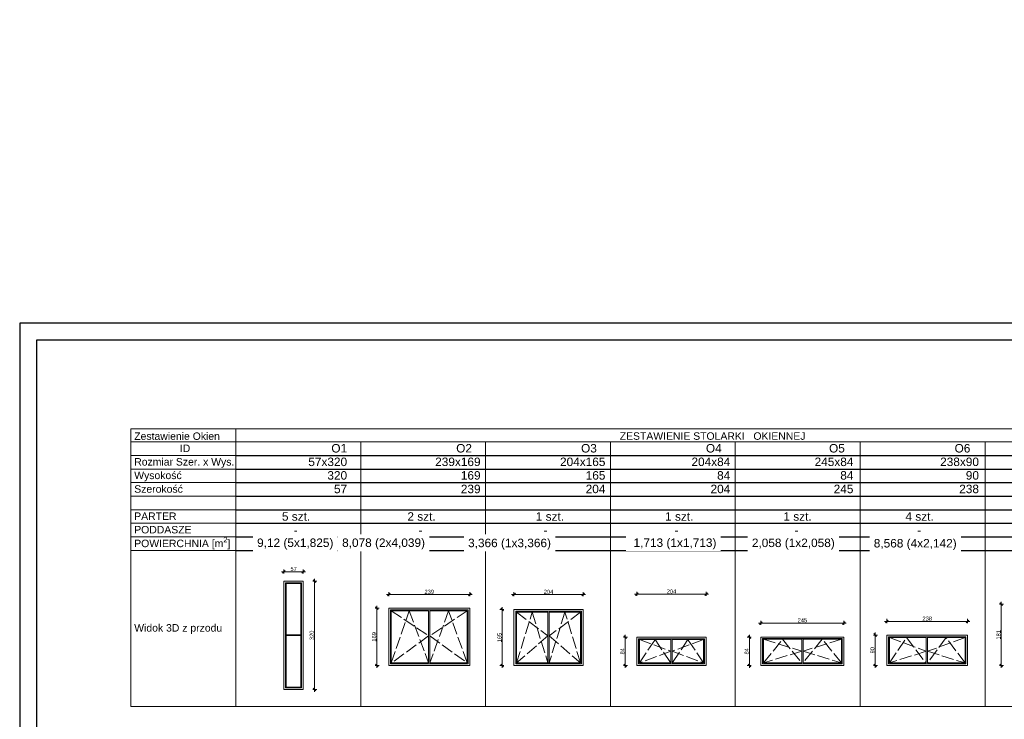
# Model space of a CAD drawing. Header units: millimetres. Extents: x -37273 to 136949, y -1495242345 to -598.
# Tile 39 of 44: x 74115 to 77021, y -21632 to -19568. Entities that reach past the tile are written whole.
import ezdxf

# ---------------------------------------------------------------- set-up
doc = ezdxf.new("R2010")
doc.units = ezdxf.units.MM
doc.linetypes.add('ACAD_ISO02W100', pattern=[15, 12, -3])
for name, color, linetype, lineweight in [('DIM', 15, 'Continuous', 5), ('urządzenia', 252, 'Continuous', 0), ('wymiarowannie', 253, 'Continuous', 5), ('ściany', 190, 'Continuous', 25)]:
    doc.layers.add(name, color=color, linetype=linetype, lineweight=lineweight)
doc.layers.add('okna dzrwi', color=2, linetype='Continuous')
doc.styles.add('GENERATED_STYLE_1', font='arial.ttf')
doc.styles.get("Standard").update_dxf_attribs({"font": 'arial.ttf'})
doc.dimstyles.new('ISO-25', dxfattribs={"dimscale": 0, "dimtxt": 12, "dimasz": 8, "dimexe": 7, "dimexo": 0, "dimgap": 2, "dimtad": 1, "dimdec": 1, "dimtxsty": 'Standard', "dimblk": 'OBLIQUE', "dimcen": 2.5, "dimdle": 7, "dimclrd": 256, "dimclrt": 2, "dimadec": 0, "dimazin": 0, "dimtfac": 1, "dimtdec": 1, "dimtix": 1, "dimtmove": 0, "dimatfit": 3, "dimldrblk": 'OBLIQUE', "dimfxl": 5, "dimfxlon": 1, "dimtfillclr": 256, "dimlwd": 5, "dimlwe": 5, "dimarcsym": 0})

# ---------------------------------------------------------------- blocks, each defined once
blk = doc.blocks.new('_Oblique')
at = {"color": 0, "linetype": 'ByBlock', "lineweight": -2}
blk.add_line((-0.5, -0.5), (0.5, 0.5), dxfattribs=at)
blk = doc.blocks.new('*D1981')
at = {"layer": 'Defpoints', "color": 0, "lineweight": 13, "ltscale": 3}
for p in [(75443.1, -21264.1), (75204.1, -21275.1), (75443.1, -21275.1)]:
    blk.add_point(p, dxfattribs=at)
at = {"layer": 'wymiarowannie', "lineweight": 5, "ltscale": 3}
blk.add_line((75197.1, -21264.1), (75450.1, -21264.1), dxfattribs=at)
at = {"layer": 'wymiarowannie', "color": 0, "lineweight": 5, "ltscale": 3}
for p, q in [((75204.1, -21269.1), (75204.1, -21257.1)), ((75443.1, -21269.1), (75443.1, -21257.1))]:
    blk.add_line(p, q, dxfattribs=at)
at = {"layer": 'wymiarowannie', "lineweight": 5, "ltscale": 3, "xscale": 8, "yscale": 8, "zscale": 8, "rotation": 180}
blk.add_blockref('_Oblique', (75204.1, -21264.1), dxfattribs=at)
at = {"layer": 'wymiarowannie', "lineweight": 5, "ltscale": 3, "xscale": 8, "yscale": 8, "zscale": 8}
blk.add_blockref('_Oblique', (75443.1, -21264.1), dxfattribs=at)
at = {"layer": 'wymiarowannie', "color": 2, "ltscale": 3, "insert": (75323.6, -21256), "char_height": 12, "attachment_point": 5}
blk.add_mtext('239', dxfattribs=at)
blk = doc.blocks.new('*D1982')
at = {"layer": 'Defpoints', "color": 0, "lineweight": 13, "ltscale": 3}
for p in [(75153.9, -21304.4), (75169.2, -21304.4), (75153.9, -21473.4)]:
    blk.add_point(p, dxfattribs=at)
at = {"layer": 'wymiarowannie', "lineweight": 5, "ltscale": 3}
blk.add_line((75169.2, -21480.4), (75169.2, -21297.4), dxfattribs=at)
at = {"layer": 'wymiarowannie', "color": 0, "lineweight": 5, "ltscale": 3}
for p, q in [((75164.2, -21304.4), (75176.2, -21304.4)), ((75164.2, -21473.4), (75176.2, -21473.4))]:
    blk.add_line(p, q, dxfattribs=at)
at = {"layer": 'wymiarowannie', "lineweight": 5, "ltscale": 3, "xscale": 8, "yscale": 8, "zscale": 8}
for p, rotation in [((75169.2, -21304.4), 90), ((75169.2, -21473.4), 270)]:
    blk.add_blockref('_Oblique', p, dxfattribs=dict(at, rotation=rotation))
at = {"layer": 'wymiarowannie', "color": 2, "ltscale": 3, "insert": (75161, -21388.9), "char_height": 12, "attachment_point": 5, "rotation": 90}
blk.add_mtext('169', dxfattribs=at)
blk = doc.blocks.new('*D1983')
at = {"layer": 'Defpoints', "color": 0, "lineweight": 13, "ltscale": 3}
for p in [(74951.8, -21196.7), (74894.8, -21224.3), (74951.8, -21224.3)]:
    blk.add_point(p, dxfattribs=at)
at = {"layer": 'wymiarowannie', "lineweight": 5, "ltscale": 3}
blk.add_line((74887.8, -21196.7), (74958.8, -21196.7), dxfattribs=at)
at = {"layer": 'wymiarowannie', "color": 0, "lineweight": 5, "ltscale": 3}
for p, q in [((74894.8, -21201.7), (74894.8, -21189.7)), ((74951.8, -21201.7), (74951.8, -21189.7))]:
    blk.add_line(p, q, dxfattribs=at)
at = {"layer": 'wymiarowannie', "lineweight": 5, "ltscale": 3, "xscale": 8, "yscale": 8, "zscale": 8, "rotation": 180}
blk.add_blockref('_Oblique', (74894.8, -21196.7), dxfattribs=at)
at = {"layer": 'wymiarowannie', "lineweight": 5, "ltscale": 3, "xscale": 8, "yscale": 8, "zscale": 8}
blk.add_blockref('_Oblique', (74951.8, -21196.7), dxfattribs=at)
at = {"layer": 'wymiarowannie', "color": 2, "ltscale": 3, "insert": (74923.3, -21188.6), "char_height": 12, "attachment_point": 5}
blk.add_mtext('57', dxfattribs=at)
blk = doc.blocks.new('*D1984')
at = {"layer": 'Defpoints', "color": 0, "lineweight": 13, "ltscale": 3}
for p in [(74951.8, -21224.3), (74951.8, -21544.3), (74984.8, -21544.3)]:
    blk.add_point(p, dxfattribs=at)
at = {"layer": 'wymiarowannie', "color": 0, "lineweight": 5, "ltscale": 3}
for p, q in [((74979.8, -21224.3), (74991.8, -21224.3)), ((74979.8, -21544.3), (74991.8, -21544.3))]:
    blk.add_line(p, q, dxfattribs=at)
at = {"layer": 'wymiarowannie', "lineweight": 5, "ltscale": 3}
blk.add_line((74984.8, -21217.3), (74984.8, -21551.3), dxfattribs=at)
at = {"layer": 'wymiarowannie', "lineweight": 5, "ltscale": 3, "xscale": 8, "yscale": 8, "zscale": 8}
for p, rotation in [((74984.8, -21224.3), 90), ((74984.8, -21544.3), 270)]:
    blk.add_blockref('_Oblique', p, dxfattribs=dict(at, rotation=rotation))
at = {"layer": 'wymiarowannie', "color": 2, "ltscale": 3, "insert": (74976.7, -21384.3), "char_height": 12, "attachment_point": 5, "rotation": 90}
blk.add_mtext('320', dxfattribs=at)
blk = doc.blocks.new('*D1985')
at = {"layer": 'Defpoints', "color": 0, "lineweight": 13, "ltscale": 3}
for p in [(75886.3, -21389.4), (75901.5, -21389.4), (75886.3, -21473.4)]:
    blk.add_point(p, dxfattribs=at)
at = {"layer": 'wymiarowannie', "lineweight": 5, "ltscale": 3}
blk.add_line((75901.5, -21480.4), (75901.5, -21382.4), dxfattribs=at)
at = {"layer": 'wymiarowannie', "color": 0, "lineweight": 5, "ltscale": 3}
for p, q in [((75896.5, -21389.4), (75908.5, -21389.4)), ((75896.5, -21473.4), (75908.5, -21473.4))]:
    blk.add_line(p, q, dxfattribs=at)
at = {"layer": 'wymiarowannie', "lineweight": 5, "ltscale": 3, "xscale": 8, "yscale": 8, "zscale": 8}
for p, rotation in [((75901.5, -21389.4), 90), ((75901.5, -21473.4), 270)]:
    blk.add_blockref('_Oblique', p, dxfattribs=dict(at, rotation=rotation))
at = {"layer": 'wymiarowannie', "color": 2, "ltscale": 3, "insert": (75893.4, -21431.4), "char_height": 12, "attachment_point": 5, "rotation": 90}
blk.add_mtext('84', dxfattribs=at)
blk = doc.blocks.new('*D1986')
at = {"layer": 'Defpoints', "color": 0, "lineweight": 13, "ltscale": 3}
for p in [(76547.3, -21348.1), (76302.3, -21359.1), (76547.3, -21389.4)]:
    blk.add_point(p, dxfattribs=at)
at = {"layer": 'wymiarowannie', "lineweight": 5, "ltscale": 3}
blk.add_line((76295.3, -21348.1), (76554.3, -21348.1), dxfattribs=at)
at = {"layer": 'wymiarowannie', "color": 0, "lineweight": 5, "ltscale": 3}
for p, q in [((76302.3, -21353.1), (76302.3, -21341.1)), ((76547.3, -21353.1), (76547.3, -21341.1))]:
    blk.add_line(p, q, dxfattribs=at)
at = {"layer": 'wymiarowannie', "lineweight": 5, "ltscale": 3, "xscale": 8, "yscale": 8, "zscale": 8, "rotation": 180}
blk.add_blockref('_Oblique', (76302.3, -21348.1), dxfattribs=at)
at = {"layer": 'wymiarowannie', "lineweight": 5, "ltscale": 3, "xscale": 8, "yscale": 8, "zscale": 8}
blk.add_blockref('_Oblique', (76547.3, -21348.1), dxfattribs=at)
at = {"layer": 'wymiarowannie', "color": 2, "ltscale": 3, "insert": (76424.8, -21340), "char_height": 12, "attachment_point": 5}
blk.add_mtext('245', dxfattribs=at)
blk = doc.blocks.new('*D1987')
at = {"layer": 'Defpoints', "color": 0, "lineweight": 13, "ltscale": 3}
for p in [(76674.1, -21354.1), (76912.1, -21343.1), (76912.1, -21354.1)]:
    blk.add_point(p, dxfattribs=at)
at = {"layer": 'wymiarowannie', "lineweight": 5, "ltscale": 3}
blk.add_line((76667.1, -21343.1), (76919.1, -21343.1), dxfattribs=at)
at = {"layer": 'wymiarowannie', "color": 0, "lineweight": 5, "ltscale": 3}
for p, q in [((76674.1, -21348.1), (76674.1, -21336.1)), ((76912.1, -21348.1), (76912.1, -21336.1))]:
    blk.add_line(p, q, dxfattribs=at)
at = {"layer": 'wymiarowannie', "lineweight": 5, "ltscale": 3, "xscale": 8, "yscale": 8, "zscale": 8, "rotation": 180}
blk.add_blockref('_Oblique', (76674.1, -21343.1), dxfattribs=at)
at = {"layer": 'wymiarowannie', "lineweight": 5, "ltscale": 3, "xscale": 8, "yscale": 8, "zscale": 8}
blk.add_blockref('_Oblique', (76912.1, -21343.1), dxfattribs=at)
at = {"layer": 'wymiarowannie', "color": 2, "ltscale": 3, "insert": (76793.1, -21335), "char_height": 12, "attachment_point": 5}
blk.add_mtext('238', dxfattribs=at)
blk = doc.blocks.new('*D1988')
at = {"layer": 'Defpoints', "color": 0, "lineweight": 13, "ltscale": 3}
for p in [(76623.9, -21383.4), (76639.2, -21383.4), (76623.9, -21473.4)]:
    blk.add_point(p, dxfattribs=at)
at = {"layer": 'wymiarowannie', "color": 0, "lineweight": 5, "ltscale": 3}
for p, q in [((76634.2, -21383.4), (76646.2, -21383.4)), ((76634.2, -21473.4), (76646.2, -21473.4))]:
    blk.add_line(p, q, dxfattribs=at)
at = {"layer": 'wymiarowannie', "lineweight": 5, "ltscale": 3}
blk.add_line((76639.2, -21480.4), (76639.2, -21376.4), dxfattribs=at)
at = {"layer": 'wymiarowannie', "lineweight": 5, "ltscale": 3, "xscale": 8, "yscale": 8, "zscale": 8}
for p, rotation in [((76639.2, -21383.4), 90), ((76639.2, -21473.4), 270)]:
    blk.add_blockref('_Oblique', p, dxfattribs=dict(at, rotation=rotation))
at = {"layer": 'wymiarowannie', "color": 2, "ltscale": 3, "insert": (76631, -21428.4), "char_height": 12, "attachment_point": 5, "rotation": 90}
blk.add_mtext('90', dxfattribs=at)
blk = doc.blocks.new('*D1990')
at = {"layer": 'Defpoints', "color": 0, "lineweight": 13, "ltscale": 3}
for p in [(76996.3, -21292.4), (77011.5, -21292.4), (76996.3, -21473.4)]:
    blk.add_point(p, dxfattribs=at)
at = {"layer": 'wymiarowannie', "color": 0, "lineweight": 5, "ltscale": 3}
for p, q in [((77006.5, -21292.4), (77018.5, -21292.4)), ((77006.5, -21473.4), (77018.5, -21473.4))]:
    blk.add_line(p, q, dxfattribs=at)
at = {"layer": 'wymiarowannie', "lineweight": 5, "ltscale": 3}
blk.add_line((77011.5, -21480.4), (77011.5, -21285.4), dxfattribs=at)
at = {"layer": 'wymiarowannie', "lineweight": 5, "ltscale": 3, "xscale": 8, "yscale": 8, "zscale": 8}
for p, rotation in [((77011.5, -21292.4), 90), ((77011.5, -21473.4), 270)]:
    blk.add_blockref('_Oblique', p, dxfattribs=dict(at, rotation=rotation))
at = {"layer": 'wymiarowannie', "color": 2, "ltscale": 3, "insert": (77003.4, -21382.9), "char_height": 12, "attachment_point": 5, "rotation": 90}
blk.add_mtext('181', dxfattribs=at)
blk = doc.blocks.new('*D2003')
at = {"layer": 'Defpoints', "color": 0, "lineweight": 13, "ltscale": 3}
for p in [(75777.6, -21264.1), (75573.6, -21308.4), (75777.6, -21308.4)]:
    blk.add_point(p, dxfattribs=at)
at = {"layer": 'wymiarowannie', "lineweight": 5, "ltscale": 3}
blk.add_line((75566.6, -21264.1), (75784.6, -21264.1), dxfattribs=at)
at = {"layer": 'wymiarowannie', "color": 0, "lineweight": 5, "ltscale": 3}
for p, q in [((75573.6, -21269.1), (75573.6, -21257.1)), ((75777.6, -21269.1), (75777.6, -21257.1))]:
    blk.add_line(p, q, dxfattribs=at)
at = {"layer": 'wymiarowannie', "lineweight": 5, "ltscale": 3, "xscale": 8, "yscale": 8, "zscale": 8, "rotation": 180}
blk.add_blockref('_Oblique', (75573.6, -21264.1), dxfattribs=at)
at = {"layer": 'wymiarowannie', "lineweight": 5, "ltscale": 3, "xscale": 8, "yscale": 8, "zscale": 8}
blk.add_blockref('_Oblique', (75777.6, -21264.1), dxfattribs=at)
at = {"layer": 'wymiarowannie', "color": 2, "ltscale": 3, "insert": (75675.6, -21256), "char_height": 12, "attachment_point": 5}
blk.add_mtext('204', dxfattribs=at)
blk = doc.blocks.new('*D2004')
at = {"layer": 'Defpoints', "color": 0, "lineweight": 13, "ltscale": 3}
for p in [(75539, -21308.4), (75573.6, -21308.4), (75573.6, -21473.4)]:
    blk.add_point(p, dxfattribs=at)
at = {"layer": 'wymiarowannie', "color": 0, "lineweight": 5, "ltscale": 3}
for p, q in [((75544, -21308.4), (75532, -21308.4)), ((75544, -21473.4), (75532, -21473.4))]:
    blk.add_line(p, q, dxfattribs=at)
at = {"layer": 'wymiarowannie', "lineweight": 5, "ltscale": 3}
blk.add_line((75539, -21480.4), (75539, -21301.4), dxfattribs=at)
at = {"layer": 'wymiarowannie', "lineweight": 5, "ltscale": 3, "xscale": 8, "yscale": 8, "zscale": 8}
for p, rotation in [((75539, -21308.4), 90), ((75539, -21473.4), 270)]:
    blk.add_blockref('_Oblique', p, dxfattribs=dict(at, rotation=rotation))
at = {"layer": 'wymiarowannie', "color": 2, "ltscale": 3, "insert": (75530.9, -21390.9), "char_height": 12, "attachment_point": 5, "rotation": 90}
blk.add_mtext('165', dxfattribs=at)
blk = doc.blocks.new('*D2005')
at = {"layer": 'Defpoints', "color": 0, "lineweight": 13, "ltscale": 3}
for p in [(76140.5, -21263.1), (75936.5, -21389.4), (76140.5, -21389.4)]:
    blk.add_point(p, dxfattribs=at)
at = {"layer": 'wymiarowannie', "lineweight": 5, "ltscale": 3}
blk.add_line((75929.5, -21263.1), (76147.5, -21263.1), dxfattribs=at)
at = {"layer": 'wymiarowannie', "color": 0, "lineweight": 5, "ltscale": 3}
for p, q in [((75936.5, -21268.1), (75936.5, -21256.1)), ((76140.5, -21268.1), (76140.5, -21256.1))]:
    blk.add_line(p, q, dxfattribs=at)
at = {"layer": 'wymiarowannie', "lineweight": 5, "ltscale": 3, "xscale": 8, "yscale": 8, "zscale": 8, "rotation": 180}
blk.add_blockref('_Oblique', (75936.5, -21263.1), dxfattribs=at)
at = {"layer": 'wymiarowannie', "lineweight": 5, "ltscale": 3, "xscale": 8, "yscale": 8, "zscale": 8}
blk.add_blockref('_Oblique', (76140.5, -21263.1), dxfattribs=at)
at = {"layer": 'wymiarowannie', "color": 2, "ltscale": 3, "insert": (76038.5, -21255), "char_height": 12, "attachment_point": 5}
blk.add_mtext('204', dxfattribs=at)
blk = doc.blocks.new('*D2006')
at = {"layer": 'Defpoints', "color": 0, "lineweight": 13, "ltscale": 3}
for p in [(76302.3, -21389.4), (76268.3, -21473.4), (76302.3, -21473.4)]:
    blk.add_point(p, dxfattribs=at)
at = {"layer": 'wymiarowannie', "lineweight": 5, "ltscale": 3}
blk.add_line((76268.3, -21382.4), (76268.3, -21480.4), dxfattribs=at)
at = {"layer": 'wymiarowannie', "color": 0, "lineweight": 5, "ltscale": 3}
for p, q in [((76273.3, -21389.4), (76261.3, -21389.4)), ((76273.3, -21473.4), (76261.3, -21473.4))]:
    blk.add_line(p, q, dxfattribs=at)
at = {"layer": 'wymiarowannie', "lineweight": 5, "ltscale": 3, "xscale": 8, "yscale": 8, "zscale": 8}
for p, rotation in [((76268.3, -21389.4), 90), ((76268.3, -21473.4), 270)]:
    blk.add_blockref('_Oblique', p, dxfattribs=dict(at, rotation=rotation))
at = {"layer": 'wymiarowannie', "color": 2, "ltscale": 3, "insert": (76260.1, -21431.4), "char_height": 12, "attachment_point": 5, "rotation": 90}
blk.add_mtext('84', dxfattribs=at)

msp = doc.modelspace()

# ---------------------------------------------------------------- hatches: boundary and pattern name
at = {"layer": 'wymiarowannie', "lineweight": 13, "ltscale": 3}
h = msp.add_hatch(dxfattribs=at)
h.set_pattern_fill('ANGLE', color=200)
h.set_pattern_definition([(0, (74272.15, -19568.221), (0, 6.985), [5.08, -1.905]), (90, (74272.15, -19568.221), (-6.985, 4e-16), [5.08, -1.905])])
edge = h.paths.add_edge_path()
edge.add_line((74272.15, -19568.22), (74382.68, -19568.22))

# ---------------------------------------------------------------- linework, layer by layer
at = {"layer": 'DIM', "ltscale": 0.1}
for p, q in [((74442.98, -20775.39), (74442.98, -20813.87)), ((74442.98, -20775.39), (74752.98, -20775.39)), ((74752.98, -20775.39), (74752.98, -21593.87)), ((74752.98, -20775.39), (74882.98, -20775.39)), ((74882.98, -20775.39), (75142.98, -20775.39)), ((75142.98, -20775.39), (75452.98, -20775.39)), ((75452.98, -20775.39), (75662.98, -20775.39)), ((75662.98, -20775.39), (79542.72, -20775.39, 0)), ((74442.98, -20813.87), (74442.98, -20853.87)), ((74442.98, -20813.87), (74752.98, -20813.87)), ((74752.98, -20813.87), (74882.98, -20813.87)), ((74882.98, -20813.87), (75142.98, -20813.87)), ((75121.42, -20813.87), (75121.42, -21593.87)), ((75142.98, -20813.87), (75452.98, -20813.87)), ((75452.98, -20813.87), (75662.98, -20813.87)), ((75489.87, -20813.87), (75489.87, -21593.87)), ((75662.98, -20813.87), (79542.72, -20813.87, 0)), ((75858.31, -20813.87), (75858.31, -21593.87)), ((75858.31, -20813.87), (75858.31, -21593.87)), ((76226.75, -20813.87, 0), (76226.75, -21593.87, 0)), ((76595.19, -20813.87, 0), (76595.19, -21593.87, 0)), ((76963.63, -20813.87, 0), (76963.63, -21593.87, 0)), ((74442.98, -20853.87), (74752.98, -20853.87)), ((74442.98, -20853.87), (74752.98, -20853.87)), ((74442.98, -20853.87), (74442.98, -20853.87)), ((74442.98, -20853.87), (74442.98, -20893.87)), ((75355.02, -20853.87, 0), (75452.98, -20853.87)), ((74442.98, -20893.87), (74752.98, -20893.87)), ((74442.98, -20893.87), (74442.98, -20933.87)), ((75355.02, -20893.87, 0), (75452.98, -20893.87)), ((74442.98, -20933.87), (74752.98, -20933.87)), ((74442.98, -20933.87), (74442.98, -20973.87)), ((74442.98, -20973.87), (74752.98, -20973.87)), ((74442.98, -20973.87), (74442.98, -21133.87)), ((74752.98, -21013.87), (74442.98, -21013.87)), ((74752.98, -21053.87), (74442.98, -21053.87)), ((74752.98, -21093.87), (74442.98, -21093.87)), ((74442.98, -21133.87), (74442.98, -21133.87)), ((74442.98, -21133.87), (74442.98, -21593.87)), ((74752.98, -21133.87), (74442.98, -21133.87)), ((74442.98, -21593.87), (74752.98, -21593.87)), ((74752.98, -21593.87), (79542.72, -21593.87, 0))]:
    msp.add_line(p, q, dxfattribs=at)
at = {"layer": 'okna dzrwi'}
for points in [[(80062.45, -23383.59), (80062.45, -20463.59), (74114.95, -20463.59), (74114.95, -23383.59), (80062.45, -23383.59)], [(80012.45, -23333.59), (80012.45, -20513.59), (74164.95, -20513.59), (74164.95, -23333.59), (80012.45, -23333.59)]]:
    msp.add_lwpolyline(points, close=True, dxfattribs=at)
at = {"layer": 'urządzenia', "ltscale": 3}
for p, q in [((75204.14, -21473.44, 0), (75204.14, -21304.44, 0)), ((75204.14, -21304.44, 0), (75443.14, -21304.44, 0)), ((75209.14, -21309.44, 0), (75209.14, -21468.44, 0)), ((75438.14, -21309.44, 0), (75209.14, -21309.44, 0)), ((75211.64, -21311.94, 0), (75211.64, -21359.94, 0)), ((75321.61, -21311.94, 0), (75211.64, -21311.94, 0)), ((75321.61, -21465.94, 0), (75321.61, -21311.94, 0)), ((75435.64, -21311.94, 0), (75325.61, -21311.94, 0)), ((75325.61, -21311.94, 0), (75325.61, -21465.94, 0)), ((75435.64, -21359.94, 0), (75435.64, -21311.94, 0)), ((75438.14, -21468.44, 0), (75438.14, -21309.44, 0)), ((75443.14, -21473.44, 0), (75443.14, -21304.44, 0)), ((75573.64, -21473.44, 0), (75573.64, -21308.44, 0)), ((75573.64, -21308.44, 0), (75777.64, -21308.44, 0)), ((75578.64, -21313.44, 0), (75578.64, -21468.44, 0)), ((75772.64, -21313.44, 0), (75578.64, -21313.44, 0)), ((75581.14, -21315.94, 0), (75581.14, -21359.94, 0)), ((75673.64, -21315.94, 0), (75581.14, -21315.94, 0)), ((75673.64, -21465.94, 0), (75673.64, -21315.94, 0)), ((75770.14, -21315.94, 0), (75677.64, -21315.94, 0)), ((75677.64, -21315.94, 0), (75677.64, -21465.94, 0)), ((75770.14, -21359.94, 0), (75770.14, -21315.94, 0)), ((75772.64, -21468.44, 0), (75772.64, -21313.44, 0)), ((75777.64, -21473.44, 0), (75777.64, -21308.44, 0)), ((75777.64, -21473.44, 0), (75777.64, -21308.44, 0)), ((75211.64, -21359.94, 0), (75211.64, -21465.94, 0)), ((75435.64, -21465.94, 0), (75435.64, -21359.94, 0)), ((75581.14, -21359.94, 0), (75581.14, -21465.94, 0)), ((75770.14, -21465.94, 0), (75770.14, -21359.94, 0)), ((76674.12, -21473.44, 0), (76674.12, -21383.44, 0)), ((76674.12, -21383.44, 0), (76912.12, -21383.44, 0)), ((76912.12, -21473.44, 0), (76912.12, -21383.44, 0)), ((75936.45, -21473.44, 0), (75936.45, -21389.44, 0)), ((75936.45, -21389.44, 0), (76140.45, -21389.44, 0)), ((75941.45, -21394.44, 0), (75941.45, -21468.44, 0)), ((76135.45, -21394.44, 0), (75941.45, -21394.44, 0)), ((75943.95, -21396.94, 0), (75943.95, -21465.94, 0)), ((76036.45, -21396.94, 0), (75943.95, -21396.94, 0)), ((76036.45, -21465.94, 0), (76036.45, -21396.94, 0)), ((76132.95, -21396.94, 0), (76040.45, -21396.94, 0)), ((76040.45, -21396.94, 0), (76040.45, -21465.94, 0)), ((76132.95, -21465.94, 0), (76132.95, -21396.94, 0)), ((76135.45, -21468.44, 0), (76135.45, -21394.44, 0)), ((76140.45, -21473.44, 0), (76140.45, -21389.44, 0)), ((76140.45, -21473.44, 0), (76140.45, -21389.44, 0)), ((76302.26, -21473.44, 0), (76302.26, -21389.44, 0)), ((76547.26, -21389.44, 0), (76302.26, -21389.44, 0)), ((76307.26, -21393.44, 0), (76307.26, -21468.44, 0)), ((76542.26, -21393.44, 0), (76307.26, -21393.44, 0)), ((76309.76, -21395.94, 0), (76309.76, -21465.94, 0)), ((76422.76, -21395.94, 0), (76309.76, -21395.94, 0)), ((76422.76, -21465.94, 0), (76422.76, -21395.94, 0)), ((76539.76, -21395.94, 0), (76426.76, -21395.94, 0)), ((76426.76, -21395.94, 0), (76426.76, -21465.94, 0)), ((76539.76, -21465.94, 0), (76539.76, -21395.94, 0)), ((76542.26, -21468.44, 0), (76542.26, -21393.44, 0)), ((76547.26, -21473.44, 0), (76547.26, -21389.44, 0)), ((76679.12, -21388.44, 0), (76679.12, -21468.44, 0)), ((76907.12, -21388.44, 0), (76679.12, -21388.44, 0)), ((76681.62, -21390.94, 0), (76681.62, -21465.94, 0)), ((76789.59, -21390.94, 0), (76681.62, -21390.94, 0)), ((76789.59, -21465.94, 0), (76789.59, -21390.94, 0)), ((76904.62, -21390.94, 0), (76793.59, -21390.94, 0)), ((76793.59, -21390.94, 0), (76793.59, -21465.94, 0)), ((76904.62, -21465.94, 0), (76904.62, -21390.94, 0)), ((76907.12, -21468.44, 0), (76907.12, -21388.44, 0)), ((75209.14, -21468.44, 0), (75438.14, -21468.44, 0)), ((75211.64, -21465.94, 0), (75321.61, -21465.94, 0)), ((75325.61, -21465.94, 0), (75435.64, -21465.94, 0)), ((75578.64, -21468.44, 0), (75772.64, -21468.44, 0)), ((75581.14, -21465.94, 0), (75691.11, -21465.94, 0)), ((75691.11, -21465.94, 0), (75770.14, -21465.94, 0)), ((75941.45, -21468.44, 0), (76135.45, -21468.44, 0)), ((75943.95, -21465.94, 0), (76036.45, -21465.94, 0)), ((76040.45, -21465.94, 0), (76132.95, -21465.94, 0)), ((76307.26, -21468.44, 0), (76542.26, -21468.44, 0)), ((76309.76, -21465.94, 0), (76422.76, -21465.94, 0)), ((76426.76, -21465.94, 0), (76539.76, -21465.94, 0)), ((76679.12, -21468.44, 0), (76907.12, -21468.44, 0)), ((76681.62, -21465.94, 0), (76789.59, -21465.94, 0)), ((76793.59, -21465.94, 0), (76904.62, -21465.94, 0)), ((75443.14, -21473.44, 0), (75204.14, -21473.44, 0)), ((75777.64, -21473.44, 0), (75573.64, -21473.44, 0)), ((76140.45, -21473.44, 0), (75936.45, -21473.44, 0)), ((76547.26, -21473.44, 0), (76302.26, -21473.44, 0)), ((76912.12, -21473.44, 0), (76674.12, -21473.44, 0))]:
    msp.add_line(p, q, dxfattribs=at)
at = {"layer": 'wymiarowannie', "color": 5, "linetype": 'ACAD_ISO02W100', "lineweight": 13, "ltscale": 3}
for p, q in [((75211.64, -21311.94, 0), (75321.61, -21385.94, 0)), ((75211.64, -21465.94, 0), (75264.01, -21311.94, 0)), ((75264.01, -21311.94, 0), (75321.61, -21465.94, 0)), ((75435.64, -21311.94, 0), (75325.61, -21385.94, 0)), ((75380.62, -21311.94, 0), (75325.61, -21465.94, 0)), ((75435.64, -21465.94, 0), (75380.62, -21311.94, 0)), ((75581.14, -21315.94, 0), (75673.61, -21385.94, 0)), ((75581.14, -21465.94, 0), (75627.39, -21315.94, 0)), ((75627.39, -21315.94, 0), (75673.64, -21465.94, 0)), ((75770.14, -21315.94, 0), (75677.61, -21385.94, 0)), ((75723.89, -21315.94, 0), (75677.64, -21465.94, 0)), ((75770.14, -21465.94, 0), (75723.89, -21315.94, 0)), ((75321.61, -21385.94, 0), (75211.64, -21465.94, 0)), ((75325.61, -21385.94, 0), (75435.64, -21465.94, 0)), ((75673.61, -21385.94, 0), (75581.14, -21465.94, 0)), ((75677.61, -21385.94, 0), (75770.14, -21465.94, 0)), ((75943.95, -21396.94, 0), (76036.45, -21431.44, 0)), ((75943.95, -21465.94, 0), (75990.2, -21396.94, 0)), ((75990.2, -21396.94, 0), (76036.45, -21465.94, 0)), ((76132.95, -21396.94, 0), (76040.45, -21431.44, 0)), ((76086.7, -21396.94, 0), (76040.45, -21465.94, 0)), ((76132.95, -21465.94, 0), (76086.7, -21396.94, 0)), ((76309.76, -21395.94, 0), (76422.76, -21430.94, 0)), ((76309.76, -21465.94, 0), (76366.26, -21395.94, 0)), ((76366.26, -21395.94, 0), (76422.76, -21465.94, 0)), ((76539.76, -21395.94, 0), (76426.76, -21430.94, 0)), ((76483.26, -21395.94, 0), (76426.76, -21465.94, 0)), ((76539.76, -21465.94, 0), (76483.26, -21395.94, 0)), ((76681.62, -21390.94, 0), (76789.59, -21431.44, 0)), ((76681.62, -21465.94, 0), (76731.99, -21390.94, 0)), ((76731.99, -21390.94, 0), (76789.59, -21465.94, 0)), ((76904.62, -21390.94, 0), (76793.59, -21431.44, 0)), ((76848.61, -21390.94, 0), (76793.59, -21465.94, 0)), ((76904.62, -21465.94, 0), (76848.61, -21390.94, 0)), ((76036.45, -21431.44, 0), (75943.95, -21465.94, 0)), ((76040.45, -21431.44, 0), (76132.95, -21465.94, 0)), ((76422.76, -21430.94, 0), (76309.76, -21465.94, 0)), ((76426.76, -21430.94, 0), (76539.76, -21465.94, 0)), ((76789.59, -21431.44, 0), (76681.62, -21465.94, 0)), ((76793.59, -21431.44, 0), (76904.62, -21465.94, 0))]:
    msp.add_line(p, q, dxfattribs=at)
at = {"layer": 'wymiarowannie', "color": 5, "lineweight": 13, "ltscale": 3}
for p, q in [((74944.77, -21383.26, 0), (74901.77, -21383.26, 0)), ((74944.77, -21385.26, 0), (74901.77, -21385.26, 0))]:
    msp.add_line(p, q, dxfattribs=at)
at = {"layer": 'wymiarowannie', "color": 5, "lineweight": 13, "ltscale": 3, "elevation": 0}
msp.add_lwpolyline([(74894.77, -21544.26), (74951.77, -21544.26), (74951.77, -21224.26), (74894.77, -21224.26), (74894.77, -21544.26)], dxfattribs=at)
for points in [[(74899.77, -21539.26), (74946.77, -21539.26), (74946.77, -21229.26), (74899.77, -21229.26)], [(74901.77, -21537.26), (74944.77, -21537.26), (74944.77, -21231.26), (74901.77, -21231.26)]]:
    msp.add_lwpolyline(points, close=True, dxfattribs=at)
at = {"layer": 'ściany', "color": 5, "ltscale": 100}
for p, q in [((74752.98, -20853.87), (74961.21, -20853.87)), ((74752.98, -20853.87), (74961.21, -20853.87)), ((74752.98, -20853.87), (74961.21, -20853.87)), ((74752.98, -20853.87), (74961.21, -20853.87)), ((74961.21, -20853.87), (75355.02, -20853.87, 0)), ((74961.21, -20853.87), (75355.02, -20853.87, 0)), ((74961.21, -20853.87), (75355.02, -20853.87, 0)), ((74961.21, -20853.87), (75355.02, -20853.87, 0)), ((75355.02, -20853.87, 0), (75452.98, -20853.87)), ((75355.02, -20853.87, 0), (75452.98, -20853.87)), ((75355.02, -20853.87, 0), (75452.98, -20853.87)), ((75452.98, -20853.87), (75662.98, -20853.87)), ((75452.98, -20853.87), (75662.98, -20853.87)), ((75452.98, -20853.87), (75662.98, -20853.87)), ((75452.98, -20853.87), (75662.98, -20853.87)), ((75662.98, -20853.87), (75872.98, -20853.87)), ((75662.98, -20853.87), (75872.98, -20853.87)), ((75662.98, -20853.87), (75872.98, -20853.87)), ((75662.98, -20853.87), (75872.98, -20853.87)), ((75872.98, -20853.87), (76122.98, -20853.87)), ((75872.98, -20853.87), (76122.98, -20853.87)), ((75872.98, -20853.87), (76122.98, -20853.87)), ((75872.98, -20853.87), (76122.98, -20853.87)), ((76122.98, -20853.87), (79542.72, -20853.87, 0)), ((76122.98, -20853.87), (79542.72, -20853.87, 0)), ((76122.98, -20853.87), (79542.72, -20853.87, 0)), ((76122.98, -20853.87), (79542.72, -20853.87, 0)), ((74752.98, -20893.87), (74961.21, -20893.87)), ((74752.98, -20893.87), (74961.21, -20893.87)), ((74961.21, -20893.87), (75355.02, -20893.87, 0)), ((74961.21, -20893.87), (75355.02, -20893.87, 0)), ((75355.02, -20893.87, 0), (75452.98, -20893.87)), ((75452.98, -20893.87), (75662.98, -20893.87)), ((75452.98, -20893.87), (75662.98, -20893.87)), ((75662.98, -20893.87), (75872.98, -20893.87)), ((75662.98, -20893.87), (75872.98, -20893.87)), ((75872.98, -20893.87), (76122.98, -20893.87)), ((75872.98, -20893.87), (76122.98, -20893.87)), ((76122.98, -20893.87), (79542.72, -20893.87, 0)), ((76122.98, -20893.87), (79542.72, -20893.87, 0)), ((74752.98, -20933.87), (74961.21, -20933.87)), ((74752.98, -20933.87), (74961.21, -20933.87)), ((74961.21, -20933.87), (75355.02, -20933.87, 0)), ((74961.21, -20933.87), (75355.02, -20933.87, 0)), ((75355.02, -20933.87, 0), (75452.98, -20933.87)), ((75355.02, -20933.87, 0), (75452.98, -20933.87)), ((75452.98, -20933.87), (75662.98, -20933.87)), ((75452.98, -20933.87), (75662.98, -20933.87)), ((75662.98, -20933.87), (75872.98, -20933.87)), ((75662.98, -20933.87), (75872.98, -20933.87)), ((75872.98, -20933.87), (76122.98, -20933.87)), ((75872.98, -20933.87), (76122.98, -20933.87)), ((76122.98, -20933.87), (79542.72, -20933.87, 0)), ((76122.98, -20933.87), (79542.72, -20933.87, 0)), ((74752.98, -20973.87), (79542.72, -20973.87, 0)), ((74961.21, -20973.87), (75355.02, -20973.87, 0)), ((74752.98, -21013.87), (79542.72, -21013.87, 0)), ((74752.98, -21053.87), (79542.72, -21053.87, 0)), ((74752.98, -21093.87), (79542.72, -21093.87, 0)), ((74752.98, -21133.87), (79542.72, -21133.87, 0))]:
    msp.add_line(p, q, dxfattribs=at)

# ---------------------------------------------------------------- texts
at = {"layer": 'DIM', "ltscale": 0.1, "style": 'GENERATED_STYLE_1'}
for s, insert, char_height, attachment_point in [('\\A1;Zestawienie Okien', (74452.98, -20796.87), 22, 4), ('{\\A1;ZESTAWIENIE STOLARKI   OKIENNEJ  }', (75885.67, -20796.65), 22, 4), ('\\A1;{\\fArial|b0|i0|c238|p38;ID}', (74602.98, -20832.62), 22, 5), ('\\A1;57x320', (75081.21, -20872.65), 25, 6), ('\\A1;239x169', (75475.02, -20872.65, 0), 25, 6), ('\\A1;204x165', (75843.46, -20872.65, 0), 25, 6), ('\\A1;204x84', (76211.9, -20872.65, 0), 25, 6), ('\\A1;245x84', (76575.28, -20872.65, 0), 25, 6), ('\\A1;238x90', (76945.77, -20872.65, 0), 25, 6), ('\\A1;{\\fArial|b0|i0|c238|p38;Rozmiar Szer. x Wys.}', (74452.98, -20875.79), 22, 4), ('\\A1;{\\fArial|b0|i0|c238|p38;Wysokość}', (74452.98, -20915.79), 22, 4), ('\\A1;320', (75081.21, -20912.65), 25, 6), ('\\A1;169', (75475.02, -20912.65, 0), 25, 6), ('\\A1;165', (75843.46, -20912.65, 0), 25, 6), ('\\A1;84', (76211.9, -20912.65, 0), 25, 6), ('\\A1;84', (76575.28, -20912.65, 0), 25, 6), ('\\A1;90', (76945.77, -20912.65, 0), 25, 6), ('\\A1;{\\fArial|b0|i0|c238|p38;Szerokość}', (74452.98, -20952.8), 22, 4), ('\\A1;239', (75475.02, -20952.65, 0), 25, 6), ('\\A1;204', (75843.46, -20952.65, 0), 25, 6), ('\\A1;204', (76211.9, -20952.65, 0), 25, 6), ('\\A1;245', (76575.28, -20952.65, 0), 25, 6), ('\\A1;238', (76945.77, -20952.65, 0), 25, 6), ('\\A1;PARTER', (74452.98, -21032.8), 22, 4), ('\\A1;5 szt.', (74972.26, -21033.89, 0), 25, 6), ('\\A1;2 szt.', (75342.48, -21033.89, 0), 25, 6), ('\\A1;1 szt.', (75721.42, -21033.89, 0), 25, 6), ('\\A1;  1 szt.', (76103.02, -21033.89, 0), 25, 6), ('\\A1;1 szt.', (76452.02, -21033.89, 0), 25, 6), ('\\A1;4 szt.', (76812.31, -21033.89, 0), 25, 6), ('\\A1;PODDASZE', (74452.98, -21072.8), 22, 4), ('\\A1;POWIERCHNIA [m{\\H0.7x;\\S2^ ;}]', (74452.98, -21112.8), 22, 4), ('{\\A1;-}', (74935.3, -21073.89, 0), 25, 6), ('{\\A1;-}', (75303.74, -21073.89, 0), 25, 6), ('{\\A1;-}', (75672.18, -21073.89, 0), 25, 6), ('{\\A1;-}', (76059.1, -21073.89, 0), 25, 6), ('{\\A1;-}', (76412.93, -21073.89, 0), 25, 6), ('\\A1;   -', (76775.03, -21073.89, 0), 25, 6), ('\\A1;{\\fArial|b0|i0|c238|p38;Widok 3D z przodu}', (74452.98, -21365.61), 22, 4)]:
    msp.add_mtext(s, dxfattribs=dict(at, insert=insert, char_height=char_height, attachment_point=attachment_point))
at = {"layer": 'DIM', "ltscale": 0.1, "char_height": 25, "attachment_point": 6, "style": 'GENERATED_STYLE_1'}
for s, insert, width in [('\\A1;O1', (75081.21, -20832.65), 10.9543), ('\\A1;O2', (75449.65, -20832.65, 0), 10.9543), ('\\A1;O3', (75818.09, -20832.65, 0), 10.9543), ('\\A1;O4', (76186.53, -20832.65, 0), 7.6753), ('\\A1;O5', (76549.91, -20832.65, 0), 8.7058), ('\\A1;O6', (76920.4, -20832.65, 0), 10.9543), ('\\A1;57', (75081.21, -20952.65), 31.4788)]:
    msp.add_mtext(s, dxfattribs=dict(at, insert=insert, width=width))

# ---------------------------------------------------------------- dimensions: what is measured, and where the dimension line sits
at = {"layer": 'wymiarowannie', "ltscale": 3}
for base, p1, p2, override, picture, middle in [((74951.77, -21196.68, 0), (74894.77, -21224.26, 0), (74951.77, -21224.26, 0), {"dimscale": 1, "dimblk": 'Oblique'}, '*D1983', (74923.27, -21188.58, 0)), ((75443.14, -21264.09, 0), (75204.14, -21275.14, 0), (75443.14, -21275.14, 0), {"dimscale": 1}, '*D1981', (75323.64, -21255.96, 0)), ((76912.12, -21343.09, 0), (76674.12, -21354.14, 0), (76912.12, -21354.14, 0), {"dimscale": 1}, '*D1987', (76793.12, -21334.96, 0)), ((76547.26, -21348.09, 0), (76302.26, -21359.14, 0), (76547.26, -21389.44, 0), {"dimscale": 1}, '*D1986', (76424.76, -21339.96, 0))]:
    dim = msp.add_linear_dim(base=base, p1=p1, p2=p2, dimstyle='ISO-25', override=override, dxfattribs=at)
    dim.commit()
    dim.dimension.update_dxf_attribs({"geometry": picture, "text_midpoint": middle})
for base, p1, p2, override, picture, middle in [((74984.82, -21544.26, 0), (74951.77, -21224.26, 0), (74951.77, -21544.26, 0), {"dimscale": 1, "dimblk": 'Oblique'}, '*D1984', (74976.69, -21384.26, 0)), ((75169.17, -21304.44, 0), (75153.95, -21473.44, 0), (75153.95, -21304.44, 0), {"dimscale": 1}, '*D1982', (75161.04, -21388.94, 0)), ((77011.51, -21292.44, 0), (76996.29, -21473.44, 0), (76996.29, -21292.44, 0), {"dimscale": 1}, '*D1990', (77003.38, -21382.94, 0)), ((75901.48, -21389.44, 0), (75886.27, -21473.44, 0), (75886.27, -21389.44, 0), {"dimscale": 1}, '*D1985', (75893.36, -21431.44, 0)), ((76639.15, -21383.44, 0), (76623.93, -21473.44, 0), (76623.93, -21383.44, 0), {"dimscale": 1}, '*D1988', (76631.02, -21428.44, 0))]:
    dim = msp.add_linear_dim(base=base, p1=p1, p2=p2, angle=90, dimstyle='ISO-25', override=override, dxfattribs=at)
    dim.commit()
    dim.dimension.update_dxf_attribs({"geometry": picture, "text_midpoint": middle})
for p1, p2, distance, picture, middle in [((75573.64, -21308.44, 0), (75777.64, -21308.44, 0), 44.35, '*D2003', (75675.64, -21255.96, 0)), ((75936.45, -21389.44, 0), (76140.45, -21389.44, 0), 126.35, '*D2005', (76038.45, -21254.96, 0)), ((75573.64, -21473.44, 0), (75573.64, -21308.44, 0), 34.63, '*D2004', (75530.89, -21390.94, 0)), ((76302.26, -21389.44, 0), (76302.26, -21473.44, 0), -34, '*D2006', (76260.14, -21431.44, 0))]:
    dim = msp.add_aligned_dim(p1=p1, p2=p2, distance=distance, dimstyle='ISO-25', override={"dimscale": 1, "dimblk": 'Oblique'}, dxfattribs=at)
    dim.commit()
    dim.dimension.update_dxf_attribs({"geometry": picture, "text_midpoint": middle})

# ---------------------------------------------------------------- next in the draw order: texts
at = {"layer": 'DIM', "ltscale": 0.1, "char_height": 25, "attachment_point": 6, "line_spacing_factor": 0.927823, "style": 'GENERATED_STYLE_1', "bg_fill": 2}
for s, insert in [('\\A1;9,12 (5x1,825)', (75040.67, -21114.92, 0)), ('\\pxqc;\\A1;3,366 (1x3,366)', (75682.77, -21115.52, 0)), ('\\A1; 1,713 (1x1,713)', (76170.97, -21114.77, 0)), ('\\A1;2,058 (1x2,058)', (76520.21, -21115.25, 0)), ('\\A1;8,568 (4x2,142)', (76879.95, -21116.44, 0))]:
    msp.add_mtext(s, dxfattribs=dict(at, insert=insert))

# ---------------------------------------------------------------- next in the draw order: texts
at = {"layer": 'DIM', "ltscale": 0.1, "insert": (75311.02, -21114.81, 0), "char_height": 25, "attachment_point": 6, "line_spacing_factor": 0.927823, "style": 'GENERATED_STYLE_1', "bg_fill": 2}
msp.add_mtext('\\pxqc;\\A1;8,078 (2x4,039)', dxfattribs=at)

doc.saveas('drawing.dxf')
